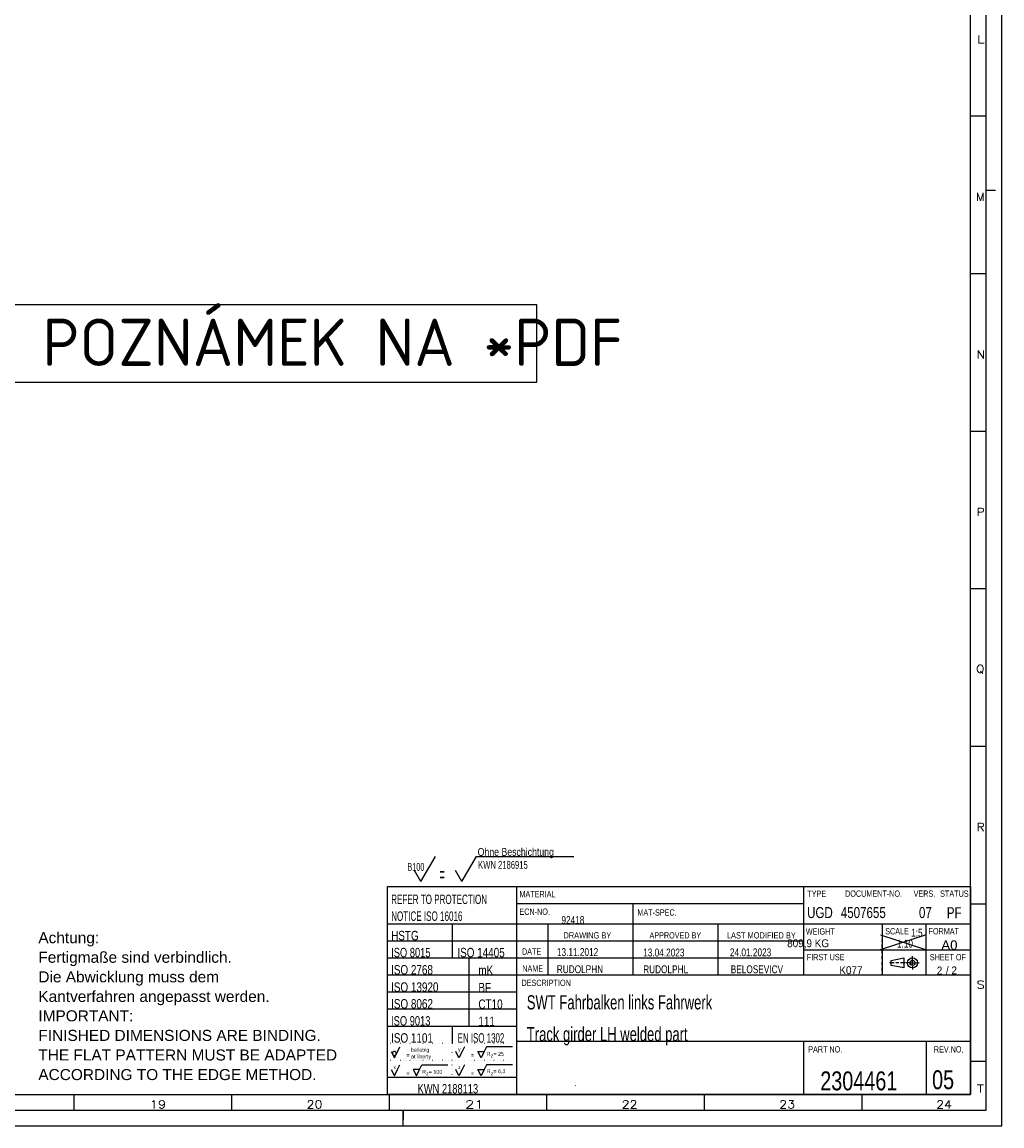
# Model space of a CAD drawing. Header units: millimetres. Extents: x 0 to 1189, y 0 to 841.
# Tile 2 of 15: x 878 to 1189, y 0 to 350. Entities that reach past the tile are written whole.
import ezdxf

# ---------------------------------------------------------------- set-up
doc = ezdxf.new("R2010")
doc.units = ezdxf.units.MM
doc.layers.add('200', color=7, linetype='Continuous')
doc.layers.add('Default', color=7, linetype='Continuous')
doc.styles.add('SEACAD_Arial', font='arial.ttf', dxfattribs={"width": 0.75})
doc.styles.add('SEACAD_simplex_shx', font='simplex.shx', dxfattribs={"width": 0.59})

msp = doc.modelspace()

# ---------------------------------------------------------------- linework, layer by layer
at = {"layer": '200', "color": 7, "linetype": 'Continuous'}
for p, q in [((1189, 0), (1189, 841.000061)), ((1184, 5), (1184, 836)), ((1179.000122, 10), (1179.000122, 831.000061)), ((1179.000122, 320.5), (1184, 320.5)), ((1184, 297), (1187, 297)), ((1179.000122, 270.5), (1184, 270.5)), ((1179.000122, 220.500015), (1184, 220.500015)), ((1179.000122, 170.5), (1184, 170.5)), ((1179.000122, 120.500008), (1184, 120.500008)), ((1004.620544, 77.541847), (1009.239319, 85.541855)), ((1017.620605, 77.541847), (1022.23938, 85.541855)), ((1022.23938, 85.541855), (1053.161987, 85.541855)), ((1004.620544, 77.541847), (1002.599854, 81.041847)), ((1017.620605, 77.541847), (1015.599854, 81.041847)), ((994, 76.000008), (1179.000122, 76.000008)), ((994, 10), (994, 76.000008)), ((1035, 76.000008), (1035, 10)), ((1126, 76.000008), (1126, 47.800003)), ((1179.000122, 76.000008), (1179.000122, 10)), ((1126, 70.500008), (1035, 70.500008)), ((1072, 47.800003), (1072, 70.500008)), ((1179.000122, 70.500008), (1184, 70.500008)), ((1035, 64), (994, 64)), ((994.512573, 64), (994, 64)), ((1179.000122, 64), (994, 64)), ((996.5625, 64), (995.537598, 64)), ((998.612549, 64), (997.587524, 64)), ((1000.662537, 64), (999.637512, 64)), ((1002.712463, 64), (1001.687561, 64)), ((1004.762512, 64), (1003.737488, 64)), ((1006.812561, 64), (1005.787537, 64)), ((1008.862549, 64), (1007.837524, 64)), ((1010.912537, 64), (1009.887512, 64)), ((1012.962524, 64), (1011.9375, 64)), ((1015.012573, 64), (1013.987549, 64)), ((1014.5, 64), (1014.5, 58.600002)), ((1017.0625, 64), (1016.037598, 64)), ((1019.112549, 64), (1018.087524, 64)), ((1021.162537, 64), (1020.137512, 64)), ((1023.212463, 64), (1022.187561, 64)), ((1025.262573, 64), (1024.237549, 64)), ((1027.3125, 64), (1026.287476, 64)), ((1029.362549, 64), (1028.337524, 64)), ((1031.412476, 64), (1030.387451, 64)), ((1033.462524, 64), (1032.4375, 64)), ((1035, 64), (1034.487549, 64)), ((1045, 47.800003), (1045, 64)), ((1099.000122, 47.800003), (1099.000122, 64)), ((1151, 64), (1151, 47.800003)), ((1165, 47.800003), (1165, 64)), ((1150.500122, 56), (1164.765869, 60.635258)), ((1150.500122, 60.635258), (1164.765869, 56)), ((994.512573, 58.600002), (994, 58.600002)), ((1126, 58.600002), (994, 58.600002)), ((996.5625, 58.600002), (995.537598, 58.600002)), ((998.612549, 58.600002), (997.587524, 58.600002)), ((1000.662537, 58.600002), (999.637512, 58.600002)), ((1002.712463, 58.600002), (1001.687561, 58.600002)), ((1004.762512, 58.600002), (1003.737488, 58.600002)), ((1006.812561, 58.600002), (1005.787537, 58.600002)), ((1008.862549, 58.600002), (1007.837524, 58.600002)), ((1010.912537, 58.600002), (1009.887512, 58.600002)), ((1012.962524, 58.600002), (1011.9375, 58.600002)), ((1015.012573, 58.600002), (1013.987549, 58.600002)), ((1014.5, 58.600002), (1014.5, 53.200001)), ((1017.0625, 58.600002), (1016.037598, 58.600002)), ((1019.112549, 58.600002), (1018.087524, 58.600002)), ((1021.162537, 58.600002), (1020.137512, 58.600002)), ((1023.212463, 58.600002), (1022.187561, 58.600002)), ((1025.262573, 58.600002), (1024.237549, 58.600002)), ((1027.3125, 58.600002), (1026.287476, 58.600002)), ((1029.362549, 58.600002), (1028.337524, 58.600002)), ((1031.412476, 58.600002), (1030.387451, 58.600002)), ((1033.462524, 58.600002), (1032.4375, 58.600002)), ((1035, 58.600002), (1034.487549, 58.600002)), ((1151, 58.533333), (1151, 59.000004)), ((1151, 56.666668), (1151, 57.599998)), ((994.512573, 53.200001), (994, 53.200001)), ((1126, 53.200001), (994, 53.200001)), ((996.5625, 53.200001), (995.537598, 53.200001)), ((998.612549, 53.200001), (997.587524, 53.200001)), ((1000.662537, 53.200001), (999.637512, 53.200001)), ((1002.712463, 53.200001), (1001.687561, 53.200001)), ((1004.762512, 53.200001), (1003.737488, 53.200001)), ((1006.812561, 53.200001), (1005.787537, 53.200001)), ((1008.862549, 53.200001), (1007.837524, 53.200001)), ((1010.912537, 53.200001), (1009.887512, 53.200001)), ((1012.962524, 53.200001), (1011.9375, 53.200001)), ((1015.012573, 53.200001), (1013.987549, 53.200001)), ((1017.0625, 53.200001), (1016.037598, 53.200001)), ((1019.112549, 53.200001), (1018.087524, 53.200001)), ((1019.952026, 31.6), (1019.952026, 53.200001)), ((1021.162537, 53.200001), (1020.137512, 53.200001)), ((1023.212463, 53.200001), (1022.187561, 53.200001)), ((1025.262573, 53.200001), (1024.237549, 53.200001)), ((1027.3125, 53.200001), (1026.287476, 53.200001)), ((1029.362549, 53.200001), (1028.337524, 53.200001)), ((1031.412476, 53.200001), (1030.387451, 53.200001)), ((1033.462524, 53.200001), (1032.4375, 53.200001)), ((1035, 53.200001), (1034.487549, 53.200001)), ((1126, 55.900002), (1179.000122, 55.900002)), ((1151, 54.799999), (1151, 55.733334)), ((1151, 52.933334), (1151, 53.866669)), ((1153.837891, 52.518257), (1157.837891, 53.318256)), ((1157.837891, 53.31826), (1157.837891, 50.118256)), ((1160.637817, 52.718262), (1160.637817, 53.81826)), ((1151, 51.066666), (1151, 52)), ((1151, 49.200001), (1151, 50.133335)), ((1153.837891, 50.918262), (1153.837891, 52.518253)), ((1157.837891, 50.118259), (1153.837891, 50.918251)), ((1156.337891, 51.718254), (1155.337891, 51.718254)), ((1159.637817, 51.718262), (1158.537842, 51.718262)), ((1160.137817, 51.718262), (1161.137939, 51.718262)), ((1160.637817, 51.218262), (1160.637817, 52.218262)), ((1160.637817, 50.718262), (1160.637817, 49.618259)), ((1161.637817, 51.718262), (1162.737915, 51.718262)), ((1179.000122, 47.800003), (994, 47.800003)), ((1151, 47.800003), (1151, 48.266666)), ((1035, 42.400002), (994, 42.400002)), ((1035, 37), (994, 37)), ((1035, 31.6), (994, 31.6)), ((1014.5, 31.6), (1014.5, 26.200001)), ((995.039001, 26.200001), (995.011108, 26.200001)), ((996.063904, 26.200001), (996.036072, 26.200001)), ((996.200012, 21.625002), (997.950012, 25.125002)), ((997.088928, 26.200001), (997.061096, 26.200001)), ((998.113953, 26.200001), (998.08606, 26.200001)), ((999.138977, 26.200001), (999.111084, 26.200001)), ((1000.164001, 26.200001), (1000.136108, 26.200001)), ((1001.188965, 26.200001), (1001.161133, 26.200001)), ((1002.213989, 26.200001), (1002.186157, 26.200001)), ((1003.238953, 26.200001), (1003.21106, 26.200001)), ((1004.263916, 26.200001), (1004.236084, 26.200001)), ((1005.28894, 26.200001), (1005.261108, 26.200001)), ((1006.313965, 26.200001), (1006.286133, 26.200001)), ((1007.338989, 26.200001), (1007.311096, 26.200001)), ((1008.364014, 26.200001), (1008.336121, 26.200001)), ((1009.388916, 26.200001), (1009.361145, 26.200001)), ((1010.41394, 26.200001), (1010.386047, 26.200001)), ((1011.438965, 26.200001), (1011.411072, 26.200001)), ((1012.463989, 26.200001), (1012.436096, 26.200001)), ((1013.488953, 26.200001), (1013.461121, 26.200001)), ((1014.513977, 26.200001), (1014.486145, 26.200001)), ((1014.5, 25.20484), (1014.5, 25.231525)), ((1015.539001, 26.200001), (1015.511108, 26.200001)), ((1016.563904, 26.200001), (1016.536072, 26.200001)), ((1017.588928, 26.200001), (1017.561096, 26.200001)), ((1018.450012, 25.125002), (1017.700073, 23.625)), ((1018.613953, 26.200001), (1018.58606, 26.200001)), ((1019.638977, 26.200001), (1019.611084, 26.200001)), ((1020.664001, 26.200001), (1020.636108, 26.200001)), ((1021.688965, 26.200001), (1021.661133, 26.200001)), ((1022.713989, 26.200001), (1022.686157, 26.200001)), ((1023.738953, 26.200001), (1023.71106, 26.200001)), ((1025.450073, 25.125002), (1024.700073, 23.625)), ((1024.763916, 26.200001), (1024.736084, 26.200001)), ((1033.699951, 25.125002), (1025.450073, 25.125002)), ((1025.78894, 26.200001), (1025.761108, 26.200001)), ((1026.813965, 26.200001), (1026.786133, 26.200001)), ((1027.838989, 26.200001), (1027.811157, 26.200001)), ((1028.864014, 26.200001), (1028.836182, 26.200001)), ((1029.889038, 26.200001), (1029.861084, 26.200001)), ((1030.91394, 26.200001), (1030.886108, 26.200001)), ((1031.938965, 26.200001), (1031.911133, 26.200001)), ((1032.963989, 26.200001), (1032.936035, 26.200001)), ((1033.989014, 26.200001), (1033.96106, 26.200001)), ((1035, 26.200001), (1034.986084, 26.200001)), ((1151, 26.800001), (1035, 26.800001)), ((1035, 26.800001), (1035, 26.275002)), ((1035, 25.225), (1035, 24.175001)), ((1126, 26.800001), (1126, 10)), ((1179.000122, 26.800001), (1151, 26.800001)), ((1165, 26.800001), (1165, 10)), ((995.200073, 23.625), (996.200012, 21.625002)), ((1014.5, 24.223021), (1014.5, 24.249706)), ((1014.5, 23.241201), (1014.5, 23.267891)), ((1014.5, 22.259384), (1014.5, 22.286072)), ((1014.5, 21.277567), (1014.5, 21.304253)), ((1016.700012, 21.625002), (1015.700073, 23.625)), ((1017.700073, 23.625), (1016.700012, 21.625002)), ((1023.700073, 21.625002), (1022.700012, 23.625)), ((1022.700012, 23.625), (1024.700073, 23.625)), ((1024.700073, 23.625), (1023.700073, 21.625002)), ((1035, 23.125), (1035, 22.074999)), ((1035, 21.025), (1035, 19.975)), ((995.039001, 20.800001), (995.011108, 20.800001)), ((995.200073, 17.925001), (996.200012, 15.925)), ((996.063904, 20.800001), (996.036072, 20.800001)), ((996.200012, 15.925), (997.200073, 17.925001)), ((997.088928, 20.800001), (997.061096, 20.800001)), ((997.200073, 17.925001), (997.950012, 19.425001)), ((998.113953, 20.800001), (998.08606, 20.800001)), ((999.138977, 20.800001), (999.111084, 20.800001)), ((1000.164001, 20.800001), (1000.136108, 20.800001)), ((1001.188965, 20.800001), (1001.161133, 20.800001)), ((1002.213989, 20.800001), (1002.186157, 20.800001)), ((1002.200012, 17.925001), (1003.200073, 15.925)), ((1004.200012, 17.925001), (1002.200012, 17.925001)), ((1003.200073, 15.925), (1004.200012, 17.925001)), ((1003.238953, 20.800001), (1003.21106, 20.800001)), ((1004.200012, 17.925001), (1004.950012, 19.425001)), ((1004.263916, 20.800001), (1004.236084, 20.800001)), ((1004.950012, 19.425001), (1013.200012, 19.425001)), ((1005.28894, 20.800001), (1005.261108, 20.800001)), ((1006.313965, 20.800001), (1006.286133, 20.800001)), ((1007.338989, 20.800001), (1007.311096, 20.800001)), ((1008.364014, 20.800001), (1008.336121, 20.800001)), ((1009.388916, 20.800001), (1009.361145, 20.800001)), ((1010.41394, 20.800001), (1010.386047, 20.800001)), ((1011.438965, 20.800001), (1011.411072, 20.800001)), ((1012.463989, 20.800001), (1012.436096, 20.800001)), ((1013.488953, 20.800001), (1013.461121, 20.800001)), ((1014.513977, 20.800001), (1014.486145, 20.800001)), ((1014.5, 20.29575), (1014.5, 20.322435)), ((1014.5, 19.313931), (1014.5, 19.340616)), ((1014.5, 18.332111), (1014.5, 18.358799)), ((1015.539001, 20.800001), (1015.511108, 20.800001)), ((1016.700012, 15.925), (1015.700073, 17.925001)), ((1016.563904, 20.800001), (1016.536072, 20.800001)), ((1017.700073, 17.925001), (1016.700012, 15.925)), ((1017.588928, 20.800001), (1017.561096, 20.800001)), ((1018.450012, 19.425001), (1017.700073, 17.925001)), ((1018.613953, 20.800001), (1018.58606, 20.800001)), ((1019.638977, 20.800001), (1019.611084, 20.800001)), ((1020.664001, 20.800001), (1020.636108, 20.800001)), ((1021.688965, 20.800001), (1021.661133, 20.800001)), ((1022.713989, 20.800001), (1022.686157, 20.800001)), ((1022.700012, 17.925001), (1024.700073, 17.925001)), ((1023.700073, 15.925), (1022.700012, 17.925001)), ((1024.700073, 17.925001), (1023.700073, 15.925)), ((1023.738953, 20.800001), (1023.71106, 20.800001)), ((1025.450073, 19.425001), (1024.700073, 17.925001)), ((1024.763916, 20.800001), (1024.736084, 20.800001)), ((1033.699951, 19.425001), (1025.450073, 19.425001)), ((1025.78894, 20.800001), (1025.761108, 20.800001)), ((1026.813965, 20.800001), (1026.786133, 20.800001)), ((1027.838989, 20.800001), (1027.811157, 20.800001)), ((1028.864014, 20.800001), (1028.836182, 20.800001)), ((1029.889038, 20.800001), (1029.861084, 20.800001)), ((1030.91394, 20.800001), (1030.886108, 20.800001)), ((1031.938965, 20.800001), (1031.911133, 20.800001)), ((1032.963989, 20.800001), (1032.936035, 20.800001)), ((1033.989014, 20.800001), (1033.96106, 20.800001)), ((1035, 20.800001), (1034.986084, 20.800001)), ((1035, 18.925001), (1035, 17.875)), ((1179.000122, 20.500002), (1184, 20.500002)), ((1035, 15.400002), (994, 15.400002)), ((1014.5, 17.350294), (1014.5, 17.37698)), ((1014.5, 16.368475), (1014.5, 16.395161)), ((1014.5, 15.400002), (1014.5, 15.413344)), ((1035, 16.825001), (1035, 15.775001)), ((1035, 14.725001), (1035, 13.675)), ((1035, 12.625), (1035, 11.575001)), ((1035, 10.525), (1035, 10)), ((1053.59314, 12.674374), (1053.713623, 12.79489)), ((594.5, 10), (1179.000122, 10)), ((894.500061, 10), (894.500061, 5)), ((944.5, 10), (944.5, 5)), ((1179.000122, 10), (994, 10)), ((994.500061, 10), (994.500061, 5)), ((1044.5, 10), (1044.5, 5)), ((1094.5, 10), (1094.5, 5)), ((1144.5, 10), (1144.5, 5)), ((594.5, 5), (1184, 5)), ((999.000061, 5), (999.000061, 2)), ((999.000061, 0), (999.000061, 4.75)), ((0, 0), (1189, 0))]:
    msp.add_line(p, q, dxfattribs=at)
for radius in [1.6, 0.8]:
    msp.add_circle((1160.637817, 51.718262), radius, dxfattribs=at)
for start, end in [(0, 180), (180, 0)]:
    msp.add_arc((996.200012, 23.006966), 0.618034, start, end, dxfattribs=at)
for points, knots in [([(1154.837826, 51.718256), (1153.837866, 51.718256), (1153.337886, 51.718256)], [0, 0, 0.6666666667, 1, 1]), ([(1158.33785, 51.718256), (1158.087819, 51.718256), (1156.837828, 51.718256)], [0, 0, 0.1666850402, 1, 1])]:
    msp.add_open_spline(points, degree=1, knots=knots, dxfattribs=at)
at = {"layer": 'Default', "color": 7, "linetype": 'Continuous'}
msp.add_lwpolyline([(746.526203, 260.604922), (746.526203, 236.059458), (1041.412577, 236.059458), (1041.412577, 260.604922), (746.526203, 260.604922)], dxfattribs=at)

# ---------------------------------------------------------------- texts
at = {"layer": '200', "attachment_point": 7}
for s, insert, char_height, width, style in [('{\\fsimplex|b0||i0||c0|p34;\\C7;\\H2.5;\\W1.292;L}', (1181.105156, 343.555198), 2.5, 4.41039236, 'SEACAD_simplex_shx'), ('{\\fsimplex|b0||i0||c0|p34;\\C7;\\H2.5;\\W1.033;M}', (1180.831719, 293.555229), 2.5, 4.88209047, 'SEACAD_simplex_shx'), ('{\\fsimplex|b0||i0||c0|p34;\\C7;\\H2.5;\\W1.148;N}', (1180.968437, 243.555214), 2.5, 4.92926028, 'SEACAD_simplex_shx'), ('{\\fsimplex|b0||i0||c0|p34;\\C7;\\H2.5;\\W1.148;P}', (1180.968437, 193.555198), 2.5, 4.78775085, 'SEACAD_simplex_shx'), ('{\\fsimplex|b0||i0||c0|p34;\\C7;\\H2.5;\\W1.088;Q}', (1180.831719, 143.555198), 2.5, 4.78775085, 'SEACAD_simplex_shx'), ('{\\fsimplex|b0||i0||c0|p34;\\C7;\\H2.5;\\W1.148;R}', (1180.968437, 93.555198), 2.5, 4.78775085, 'SEACAD_simplex_shx'), ('{\\fArial|b0||i0||c0|p34;\\C7;\\H2.5;\\W0.794;Ohne Beschichtung}', (1022.634216, 84.949994), 2.5, 23.80435783, 'SEACAD_Arial'), ('{\\fArial|b0||i0||c0|p34;\\C7;\\H2.5;\\W0.69278;KWN 2186915}', (1022.787903, 81.570758), 2.5, 15.86957522, 'SEACAD_Arial'), ('{\\fArial|b0||i0||c0|p34;\\C7;\\H2.5;\\W0.664;B100}', (1000.321899, 80.914759), 2.5, 5.2174013, 'SEACAD_Arial'), ('{\\fArial|b0||i0||c0|p34;\\C7;\\H5.;\\W0.417;=}', (1010.533569, 77.31926), 5, 1.52174913, 'SEACAD_Arial'), ('{\\fArial|b0||i0||c0|p34;\\C7;\\H2.;\\W0.75;MATERIAL}', (1035.897016, 72.562661), 2, 10.30435783, 'SEACAD_Arial'), ('{\\fArial|b0||i0||c0|p34;\\C7;\\H2.;\\W0.75;TYPE}', (1127.240521, 72.683183), 2, 5.43479261, 'SEACAD_Arial'), ('{\\fArial|b0||i0||c0|p34;\\C7;\\H2.;\\W0.75;DOCUMENT-NO.}', (1139.241498, 72.683183), 2, 16.2174013, 'SEACAD_Arial'), ('{\\fArial|b0||i0||c0|p34;\\C7;\\H2.;\\W0.75;VERS.}', (1160.976483, 72.683183), 2, 6.2174013, 'SEACAD_Arial'), ('{\\fArial|b0||i0||c0|p34;\\C7;\\H2.;\\W0.75;STATUS}', (1169.388715, 72.683183), 2, 8.17392304, 'SEACAD_Arial'), ('{\\fArial|b0||i0||c0|p34;\\C7;\\H3.;\\W0.611;REFER TO PROTECTION}', (995.189457, 70.357836), 3, 31.43479261, 'SEACAD_Arial'), ('{\\fArial|b0||i0||c0|p34;\\C7;\\H3.;\\W0.611;NOTICE ISO 16016}', (995.189457, 65.0311), 3, 23.47827087, 'SEACAD_Arial'), ('{\\fArial|b0||i0||c0|p34;\\C7;\\H2.;\\W0.75;ECN-NO.}', (1035.898969, 66.956857), 2, 8.69566217, 'SEACAD_Arial'), ('{\\fArial|b0||i0||c0|p34;\\C7;\\H2.5;\\W0.75;92418}', (1049.215752, 64.05644), 2.5, 7.06522739, 'SEACAD_Arial'), ('{\\fArial|b0||i0||c0|p34;\\C7;\\H2.;\\W0.75;MAT-SPEC.}', (1073.32414, 66.70855), 2, 11.26087957, 'SEACAD_Arial'), ('{\\fArial|b0||i0||c0|p34;\\C7;\\H3.5;\\W0.75;UGD}', (1127.180861, 65.911613), 3.5, 7.98914043, 'SEACAD_Arial'), ('{\\fArial|b0||i0||c0|p34;\\C7;\\H3.5;\\W0.75;4507655}', (1137.871047, 65.911613), 3.5, 13.84783609, 'SEACAD_Arial'), ('{\\fArial|b0||i0||c0|p34;\\C7;\\H3.5;\\W0.75;07}', (1162.673781, 65.911613), 3.5, 3.95653174, 'SEACAD_Arial'), ('{\\fArial|b0||i0||c0|p34;\\C7;\\H3.5;\\W0.75;PF}', (1171.518142, 65.911613), 3.5, 4.64131435, 'SEACAD_Arial'), ('{\\fArial|b0||i0||c0|p34;\\C7;\\H3.;\\W0.75;HSTG}', (995.189457, 58.860522), 3, 8.60870565, 'SEACAD_Arial'), ('{\\fArial|b0||i0||c0|p34;\\C7;\\H2.;\\W0.705;DRAWING BY}', (1049.852094, 59.454881), 2, 13.30435783, 'SEACAD_Arial'), ('{\\fArial|b0||i0||c0|p34;\\C7;\\H2.;\\W0.75;APPROVED BY}', (1077.154706, 59.454881), 2, 14.86957522, 'SEACAD_Arial'), ('{\\fArial|b0||i0||c0|p34;\\C7;\\H2.;\\W0.705;LAST MODIFIED BY}', (1101.729535, 59.454881), 2, 19.13044478, 'SEACAD_Arial'), ('{\\fArial|b0||i0||c0|p34;\\C7;\\H2.;\\W0.75;WEIGHT}', (1126.772016, 60.68617), 2, 8.26087957, 'SEACAD_Arial'), ('{\\fArial|b0||i0||c0|p34;\\C7;\\H2.;\\W0.75;SCALE}', (1151.964765, 60.753297), 2, 6.7826187, 'SEACAD_Arial'), ('{\\fArial|b0||i0||c0|p34;\\C7;\\H2.5;\\W0.75;1:5}', (1160.192681, 60.029497), 2.5, 3.5326187, 'SEACAD_Arial'), ('{\\fArial|b0||i0||c0|p34;\\C7;\\H2.;\\W0.75;FORMAT}', (1165.713666, 60.753384), 2, 8.69566217, 'SEACAD_Arial'), ('{\\fArial|b0||i0||c0|p34;\\C7;\\H3.;\\W0.705;ISO 8015}', (995.189457, 53.46052), 3, 12.97827087, 'SEACAD_Arial'), ('{\\fArial|b0||i0||c0|p34;\\C7;\\H3.;\\W0.75;ISO 14405}', (1016.189457, 53.46052), 3, 14.67392304, 'SEACAD_Arial'), ('{\\fArial|b0||i0||c0|p34;\\C7;\\H2.;\\W0.75;DATE}', (1036.694379, 54.334657), 2, 5.52174913, 'SEACAD_Arial'), ('{\\fArial|b0||i0||c0|p34;\\C7;\\H2.5;\\W0.75;13.11.2012}', (1047.785698, 53.878919), 2.5, 12.7174013, 'SEACAD_Arial'), ('{\\fArial|b0||i0||c0|p34;\\C7;\\H2.5;\\W0.75;13.04.2023}', (1075.157646, 53.744253), 2.5, 12.7174013, 'SEACAD_Arial'), ('{\\fArial|b0||i0||c0|p34;\\C7;\\H2.5;\\W0.75;24.01.2023}', (1102.686211, 53.798624), 2.5, 12.7174013, 'SEACAD_Arial'), ('{\\fArial|b0||i0||c0|p34;\\C7;\\H2.5;\\W0.9;809,9 KG}', (1120.852837, 56.25044), 2.5, 12.93479261, 'SEACAD_Arial'), ('{\\fArial|b0||i0||c0|p34;\\C7;\\H2.5;\\W0.75;1:10}', (1155.683403, 56.568052), 2.5, 4.94566217, 'SEACAD_Arial'), ('{\\fArial|b0||i0||c0|p34;\\C7;\\H2.;\\W0.75;FIRST USE}', (1127.074872, 52.565564), 2, 10.7826187, 'SEACAD_Arial'), ('{\\fArial|b0||i0||c0|p34;\\C7;\\H2.;\\W0.75;SHEET OF}', (1166.122235, 52.523137), 2, 10.34783609, 'SEACAD_Arial'), ('{\\fArial|b0||i0||c0|p34;\\C7;\\H3.;\\W0.75;ISO 2768 }', (995.163578, 48.008242), 3, 13.82609696, 'SEACAD_Arial'), ('{\\fArial|b0||i0||c0|p34;\\C7;\\H3.;\\W0.75;mK}', (1022.866153, 47.892188), 3, 4.63044478, 'SEACAD_Arial'), ('{\\fArial|b0||i0||c0|p34;\\C7;\\H2.;\\W0.75;NAME}', (1036.79411, 48.970658), 2, 5.95653174, 'SEACAD_Arial'), ('{\\fArial|b0||i0||c0|p34;\\C7;\\H2.5;\\W0.75;RUDOLPHN}', (1047.754326, 48.443624), 2.5, 14.40218391, 'SEACAD_Arial'), ('{\\fArial|b0||i0||c0|p34;\\C7;\\H2.5;\\W0.75;RUDOLPHL}', (1075.157646, 48.409113), 2.5, 13.9674013, 'SEACAD_Arial'), ('{\\fArial|b0||i0||c0|p34;\\C7;\\H2.5;\\W0.75;BELOSEVICV}', (1102.951958, 48.413042), 2.5, 16.41305348, 'SEACAD_Arial'), ('{\\fArial|b0||i0||c0|p34;\\C7;\\H2.5;\\W0.9;K077}', (1137.4179, 48.136675), 2.5, 7.11957522, 'SEACAD_Arial'), ('{\\fArial|b0||i0||c0|p34;\\C7;\\H2.5;\\W0.9;2}', (1168.345757, 48.068178), 2.5, 1.68479261, 'SEACAD_Arial'), ('{\\fArial|b0||i0||c0|p34;\\C7;\\H2.5;\\W0.9; / 2}', (1170.343926, 48.068178), 2.5, 4.29348826, 'SEACAD_Arial'), ('{\\fArial|b0||i0||c0|p34;\\C7;\\H3.;\\W0.75;ISO 13920}', (995.163578, 42.508242), 3, 14.67392304, 'SEACAD_Arial'), ('{\\fArial|b0||i0||c0|p34;\\C7;\\H2.;\\W0.75;DESCRIPTION}', (1036.549115, 44.3611), 2, 14.08696652, 'SEACAD_Arial'), ('{\\fsimplex|b0||i0||c0|p34;\\C7;\\H2.5;\\W1.216;S}', (1180.968437, 43.570925), 2.5, 4.74538537, 'SEACAD_simplex_shx'), ('{\\fArial|b0||i0||c0|p34;\\C7;\\H3.;\\W0.75;BF}', (1022.866153, 42.392188), 3, 3.97827087, 'SEACAD_Arial'), ('{\\fArial|b0||i0||c0|p34;\\C7;\\H3.;\\W0.75;ISO 8062}', (995.163578, 37.208243), 3, 12.97827087, 'SEACAD_Arial'), ('{\\fArial|b0||i0||c0|p34;\\C7;\\H3.;\\W0.75;CT10}', (1022.866153, 37.092185), 3, 7.50001, 'SEACAD_Arial'), ('{\\fArial|b0||i0||c0|p34;\\C7;\\H4.5;\\W0.658;SWT Fahrbalken links Fahrwerk}', (1038.230565, 36.910344), 4.5, 59.38044478, 'SEACAD_Arial'), ('{\\fArial|b0||i0||c0|p34;\\C7;\\H4.5;\\W0.658;Track girder LH welded part}', (1038.230565, 25.540777), 4.5, 51.65218391, 'SEACAD_Arial'), ('{\\fArial|b0||i0||c0|p34;\\C7;\\H3.;\\W0.705;ISO 9013}', (995.163578, 31.808241), 3, 12.97827087, 'SEACAD_Arial'), ('{\\fArial|b0||i0||c0|p34;\\C7;\\H3.;\\W0.75;111}', (1022.866153, 31.692183), 3, 5.08696652, 'SEACAD_Arial'), ('{\\fArial|b0||i0||c0|p34;\\C7;\\H3.;\\W0.75;ISO 1101}', (995.163578, 26.377385), 3, 12.97827087, 'SEACAD_Arial'), ('{\\fArial|b0||i0||c0|p34;\\C7;\\H3.;\\W0.6;EN ISO 1302}', (1016.272403, 26.377385), 3, 14.80435783, 'SEACAD_Arial'), ('{\\fArial|b0||i0||c0|p34;\\C7;\\H2.;\\W0.75;PART NO.}', (1127.528974, 23.270121), 2, 9.73914043, 'SEACAD_Arial'), ('{\\fArial|b0||i0||c0|p34;\\C7;\\H2.;\\W0.75;REV.NO.}', (1167.395673, 23.270121), 2, 8.47827087, 'SEACAD_Arial'), ('{\\fArial|b0||i0||c0|p34;\\C7;\\H6.;\\W0.75;05}', (1166.83511, 11.564296), 6, 14.76856956, 'SEACAD_Arial'), ('{\\fArial|b0||i0||c0|p34;\\C7;\\H6.;\\W0.75;2304461}', (1131.347663, 11.211394), 6, 23.73914043, 'SEACAD_Arial'), ('{\\fArial|b0||i0||c0|p34;\\C7;\\H3.;\\W0.705;KWN 2188113}', (1003.576114, 10.258241), 3, 19.95653174, 'SEACAD_Arial'), ('{\\fsimplex|b0||i0||c0|p34;\\C7;\\H2.5;\\W1.378;T}', (1180.968437, 10.570921), 2.5, 4.79168167, 'SEACAD_simplex_shx'), ('{\\fsimplex|b0||i0||c0|p34;\\C7;\\H2.5;\\W1.212;19}', (918.597344, 5.570922), 2.5, 6.875015, 'SEACAD_simplex_shx'), ('{\\fsimplex|b0||i0||c0|p34;\\C7;\\H2.5;\\W1.179;20}', (968.323967, 5.570922), 2.5, 7.24538537, 'SEACAD_simplex_shx'), ('{\\fsimplex|b0||i0||c0|p34;\\C7;\\H2.5;\\W1.407;21}', (1018.597405, 5.570922), 2.5, 7.61575574, 'SEACAD_simplex_shx'), ('{\\fsimplex|b0||i0||c0|p34;\\C7;\\H2.5;\\W1.179;22}', (1068.323906, 5.570922), 2.5, 7.24538537, 'SEACAD_simplex_shx'), ('{\\fsimplex|b0||i0||c0|p34;\\C7;\\H2.5;\\W1.179;23}', (1118.323906, 5.570922), 2.5, 7.24538537, 'SEACAD_simplex_shx'), ('{\\fsimplex|b0||i0||c0|p34;\\C7;\\H2.5;\\W1.148;24}', (1168.18731, 5.555199), 2.5, 7.28775085, 'SEACAD_simplex_shx')]:
    msp.add_mtext(s, dxfattribs=dict(at, insert=insert, char_height=char_height, width=width, style=style))
for s, insert, char_height, width in [('{\\fArial|b0||i0||c0|p34;\\C7;\\H3.500001;\\W1.;Achtung:}', (883.229751, 56.933484), 3.500001, 19.40218946), ('{\\fArial|b0||i0||c0|p34;\\C7;\\H3.500001;\\W1.;Fertigmaße sind verbindlich.}', (883.229751, 50.718953), 3.500001, 61.63046239), ('{\\fArial|b0||i0||c0|p34;\\C7;\\H3.;\\W1.;A0}', (1169.782047, 55.848032), 3, 5.15218391), ('{\\fArial|b0||i0||c0|p34;\\C7;\\H3.500001;\\W1.;Die Abwicklung muss dem}', (883.229751, 44.504422), 3.500001, 57.7500265), ('{\\fArial|b0||i0||c0|p34;\\C7;\\H3.500001;\\W1.;Kantverfahren angepasst werden.}', (883.229751, 38.289895), 3.500001, 73.80437891), ('{\\fArial|b0||i0||c0|p34;\\C7;\\H3.500001;\\W1.;IMPORTANT:}', (883.229751, 33.140582), 3.500001, 30.20654037), ('{\\fArial|b0||i0||c0|p34;\\C7;\\H3.500001;\\W1.;FINISHED DIMENSIONS ARE BINDING.}', (883.229751, 26.926049), 3.500001, 89.47829643), ('{\\fArial|b0||i0||c0|p34;\\C7;\\H3.500001;\\W1.;THE FLAT PATTERN MUST BE ADAPTED }', (883.229751, 20.71152), 3.500001, 96.47829843), ('{\\fArial|b0||i0||c0|p34;\\C7;\\H1.2;\\W1.;=}', (1000.013612, 21.824715), 1.2, 0.96522739), ('{\\fArial|b0||i0||c0|p34;\\C7;\\H1.2;\\W1.;at liberty}', (1001.513612, 21.0595), 1.2, 6.31305348), ('{\\fArial|b0||i0||c0|p34;\\C7;\\H1.2;\\W1.;beliebig}', (1001.513612, 23.190193), 1.2, 5.79131435), ('{\\fArial|b0||i0||c0|p34;\\C7;\\H1.2;\\W1.;y}', (1016.401491, 23.359499), 1.2, 0.80870565), ('{\\fArial|b0||i0||c0|p34;\\C7;\\H1.2;\\W1.;=}', (1020.513612, 21.824715), 1.2, 0.96522739), ('{\\fArial|b0||i0||c0|p34;\\C7;\\H1.2;\\W1.;R  = 25}', (1025.513673, 22.224714), 1.2, 5.45218391), ('{\\fArial|b0||i0||c0|p34;\\C7;\\H1.2;\\W1.;z}', (1026.769288, 21.724716), 1.2, 0.80870565), ('{\\fArial|b0||i0||c0|p34;\\C7;\\H3.500001;\\W1.;ACCORDING TO THE EDGE METHOD.}', (883.229751, 14.49699), 3.500001, 88.26090478), ('{\\fArial|b0||i0||c0|p34;\\C7;\\H1.2;\\W1.;x}', (995.901491, 18.024713), 1.2, 0.80870565), ('{\\fArial|b0||i0||c0|p34;\\C7;\\H1.2;\\W1.;R  = 100}', (1005.013612, 16.524715), 1.2, 6.39131435), ('{\\fArial|b0||i0||c0|p34;\\C7;\\H1.2;\\W1.;z}', (1016.401491, 18.024713), 1.2, 0.80870565), ('{\\fArial|b0||i0||c0|p34;\\C7;\\H1.2;\\W1.;R  = 6,3}', (1025.513673, 16.524715), 1.2, 5.92174913), ('{\\fArial|b0||i0||c0|p34;\\C7;\\H1.2;\\W1.;=}', (1000.013612, 16.124716), 1.2, 0.96522739), ('{\\fArial|b0||i0||c0|p34;\\C7;\\H1.2;\\W1.;z}', (1006.269227, 16.024715), 1.2, 0.80870565), ('{\\fArial|b0||i0||c0|p34;\\C7;\\H1.2;\\W1.;=}', (1020.513612, 16.124716), 1.2, 0.96522739), ('{\\fArial|b0||i0||c0|p34;\\C7;\\H1.2;\\W1.;z}', (1026.769288, 16.024715), 1.2, 0.80870565)]:
    msp.add_mtext(s, dxfattribs=dict(at, insert=insert, char_height=char_height, width=width))
at = {"layer": 'Default', "insert": (746.526203, 256.173104), "char_height": 15, "width": 324.375011, "attachment_point": 1}
msp.add_mtext('{\\fSolid Edge ISO CE|b0||i0||c0|p34;\\C7;\\H15.;\\W1.;DODÁVAT DLE POZNÁMEK NA *PDF VÝKRESE}', dxfattribs=at)

doc.saveas('drawing.dxf')
